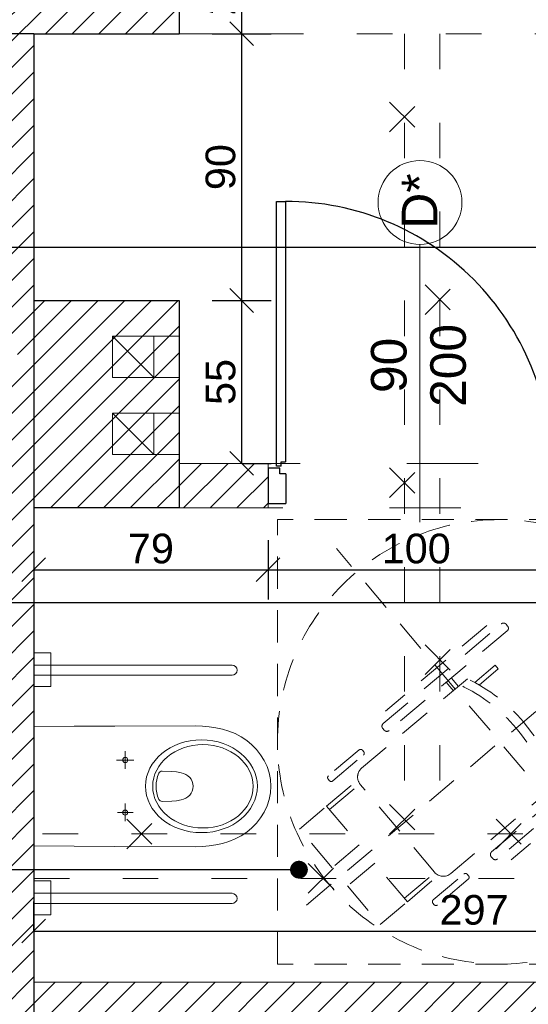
# Model space of a CAD drawing. Header units: millimetres. Extents: x 6506 to 39690, y 6022 to 25261.
# Tile 30 of 59: x 14799 to 14970, y 18766 to 19098. Entities that reach past the tile are written whole.
import ezdxf
from ezdxf import colors
from ezdxf.entities.mleader import LeaderData, LeaderLine
from ezdxf.math import Vec2, Vec3

# ---------------------------------------------------------------- set-up
doc = ezdxf.new("R2010")
doc.units = ezdxf.units.MM
for name, pattern in [('ACAD_ISO03W100', [30, 12, -18]), ('DASHED', [19.05, 12.7, -6.35]), ('KRESKOWA', [0.4, 0.24, -0.16])]:
    doc.linetypes.add(name, pattern=pattern)
for name, color, linetype, lineweight, true_color in [('A_DZIAŁOWA_PROJEKTOWANE', 7, 'Continuous', 18, 0x007cb0), ('A_HATCH', 7, 'Continuous', 5, 0x999999), ('A_HATCH_PROJEKTOWANE', 7, 'Continuous', 9, 0x0089b6), ('A_WIDOK 2PLAN', 7, 'Continuous', 9, 0x666666)]:
    doc.layers.add(name, color=color, linetype=linetype, lineweight=lineweight, true_color=true_color)
for name, color, linetype, lineweight in [('A_KONST_ISTNIEJĄCE', 83, 'Continuous', 25), ('A_OPISY', 40, 'Continuous', 9), ('A_WIDOK', 141, 'Continuous', 13), ('A_WIDOK-NAD', 221, 'DASHED', 13), ('A_WYMIAROWANIE', 7, 'Continuous', 9), ('A_WYPOSAŻENIE', 181, 'Continuous', 9)]:
    doc.layers.add(name, color=color, linetype=linetype, lineweight=lineweight)
doc.layers.add('A_NIEWIDOCZNE  POMOCNICZE', color=252, linetype='ACAD_ISO03W100', lineweight=5, plot=False)
doc.styles.get("Standard").update_dxf_attribs({"font": 'arial.ttf'})
doc.dimstyles.new('1 do 100', dxfattribs={"dimtxt": 10, "dimasz": 8, "dimexe": 10, "dimexo": 10, "dimgap": 2, "dimtad": 1, "dimdec": 0, "dimtxsty": 'Standard', "dimblk": 'OBLIQUE', "dimcen": 2.5, "dimadec": 0, "dimazin": 0, "dimtfac": 1, "dimtdec": 0, "dimtmove": 0, "dimatfit": 3, "dimldrblk": 'OBLIQUE', "dimfxl": 10, "dimfxlon": 1, "dimarcsym": 0})
pattern_1 = [(45, (-1713.23, 355.087), (-4.490128, 4.490128), [])]

# ---------------------------------------------------------------- blocks, each defined once
blk = doc.blocks.new('FOTEL-K')
at = {"linetype": 'KRESKOWA', "ltscale": 5, "transparency": 33554687}
for p, q in [((-1.701, 11.602), (-11.602, -1.701)), ((11.602, 1.701), (-1.701, 11.602)), ((0.579, -9.418), (-0.579, 9.418)), ((3.475, 2.644), (3.778, -2.29)), ((-3.773, 2.198), (-3.469, -2.735)), ((2.185, 1.847), (2.007, 1.836)), ((2.246, 0.852), (2.185, 1.847)), ((-2.395, 1.565), (-2.217, 1.576)), ((-2.334, 0.57), (-2.395, 1.565)), ((-2.217, 1.576), (-2.16, 0.649)), ((11.602, 1.701), (1.701, -11.602)), ((2.007, 1.836), (2.064, 0.908)), ((2.533, 0.749), (2.85, -4.401)), ((9.418, 0.579), (-9.418, -0.579)), ((-2.29, -4.717), (-2.606, 0.433)), ((2.923, 0.336), (2.56, 0.314)), ((2.938, 0.09), (2.575, 0.068)), ((-2.579, -0.002), (-2.988, -0.027)), ((-2.564, -0.248), (-2.973, -0.273)), ((1.701, -11.602), (-11.602, -1.701)), ((-1.931, -6.611), (-2.025, -5.088)), ((-1.76, -6.6), (-1.853, -5.077)), ((2.447, -4.856), (-1.834, -5.12)), ((2.555, -6.335), (2.461, -4.812)), ((2.726, -6.325), (2.633, -4.801))]:
    blk.add_line(p, q, dxfattribs=at)
for points in [[(3.332, -2.811), (3.246, -2.816, -0.414214), (3.109, -2.695), (2.756, 3.056, -0.414214), (2.877, 3.192), (2.963, 3.198, -0.414214), (3.099, 3.077), (3.453, -2.674, -0.414214)], [(-2.923, -3.195), (-3.009, -3.201, -0.414214), (-3.145, -3.08), (-3.499, 2.671, -0.414214), (-3.378, 2.808), (-3.292, 2.813, -0.414214), (-3.155, 2.693), (-2.802, -3.059, -0.414214)], [(3.416, -5.587), (3.339, -5.592, -0.414214), (3.248, -5.512), (3.156, -4.014, -0.414214), (3.237, -3.923), (3.314, -3.918, -0.414214), (3.405, -3.999), (3.497, -5.496, -0.414214)], [(-2.706, -5.964), (-2.629, -5.959, 0.414214), (-2.549, -5.868), (-2.641, -4.37, 0.414214), (-2.732, -4.29), (-2.809, -4.295, 0.414214), (-2.89, -4.386), (-2.798, -5.883, 0.414214)]]:
    blk.add_lwpolyline(points, format="xyb", close=True, dxfattribs=at)
for points in [[(-1.85, -7.934), (-1.931, -6.611), (-0.046, -6.495), (0.035, -7.818)], [(2.808, -7.648), (2.726, -6.325), (0.841, -6.441), (0.922, -7.764)]]:
    blk.add_lwpolyline(points, close=True, dxfattribs=at)
blk.add_circle((0, 0), 8.291, dxfattribs=at)
for centre, radius, start, end in [((0.309, -5.033), 6.195, 68.9594, 118.0744), ((0.331, -5.388), 6.195, 68.9594, 118.0744), ((2.421, -4.427), 0.43, 273.5169, 3.5169), ((-1.86, -4.69), 0.43, 183.5169, 273.5169)]:
    blk.add_arc(centre, radius, start, end, dxfattribs=at)
blk = doc.blocks.new('MISKA USTĘPOWA NP')
at = {"ltscale": 5}
for p, q in [((-39.53, 66.86), (-39.53, 0)), ((-36.1, 66.86), (-36.1, 0)), ((37.5, 66.86), (37.5, 0)), ((40.93, 66.86), (40.93, 0))]:
    blk.add_line(p, q, dxfattribs=at)
for p, q in [((-43.37, 5.71), (-43.37, 0)), ((-31.94, 5.71), (-43.37, 5.71)), ((-31.94, 0), (-31.94, 5.71)), ((33.66, 5.71), (33.66, 0)), ((45.09, 5.71), (33.66, 5.71)), ((45.09, 0), (45.09, 5.71))]:
    blk.add_line(p, q)
for points in [[(-20.06, 0), (-20.22, 13.67), (-20.34, 27.33), (-20.38, 54.66), (-20.3, 56.94), (-20.1, 59.18), (-19.74, 61.42), (-19.26, 63.62), (-18.58, 65.77), (-17.74, 67.89), (-16.7, 69.89), (-15.46, 71.81), (-14.03, 73.53), (-12.39, 75.12), (-10.59, 76.52), (-8.67, 77.72), (-6.63, 78.68), (-4.48, 79.4), (-2.24, 79.84), (0, 80), (2.28, 79.84), (4.52, 79.4), (6.67, 78.68), (8.71, 77.72), (10.63, 76.52), (12.43, 75.12), (14.03, 73.53), (15.5, 71.81), (16.74, 69.89), (17.78, 67.89), (18.62, 65.77), (19.3, 63.62), (19.78, 61.42), (20.1, 59.18), (20.3, 56.94), (20.38, 54.66), (20.34, 27.33), (20.26, 13.67), (20.06, 0)], [(-8.83, 28.29), (-8.83, 33.49)], [(8.87, 27.95), (8.87, 33.77)], [(-5.83, 30.85), (-11.71, 30.85)], [(11.87, 30.85), (5.87, 30.85)], [(20.06, 0), (-20.06, 0)]]:
    blk.add_lwpolyline(points)
for points in [[(5.11, 43.32), (5.07, 42.96), (4.92, 42.64), (4.72, 42.36), (4.4, 42.16), (3.36, 41.76), (2.24, 41.48), (1.12, 41.28), (0, 41.24), (-1.12, 41.28), (-2.24, 41.48), (-3.32, 41.76), (-4.4, 42.16), (-4.68, 42.36), (-4.92, 42.64), (-5.03, 42.96), (-5.07, 43.32), (-4.99, 46.55), (-4.88, 48.15), (-4.56, 49.75), (-4.32, 50.55), (-3.96, 51.27), (-3.52, 51.99), (-2.96, 52.59), (-2.32, 53.07), (-1.6, 53.43), (-0.8, 53.67), (0, 53.75), (0.84, 53.67), (1.6, 53.43), (2.36, 53.07), (3, 52.59), (3.52, 51.99), (3.96, 51.27), (4.32, 50.55), (4.56, 49.75), (4.88, 48.15), (5.03, 46.55)], [(8.87, 31.69), (8.55, 31.65), (8.27, 31.45), (8.07, 31.17), (7.99, 30.85), (8.07, 30.53), (8.27, 30.25), (8.55, 30.05), (8.87, 29.97), (9.19, 30.05), (9.47, 30.25), (9.67, 30.53), (9.71, 30.85), (9.67, 31.17), (9.47, 31.45), (9.19, 31.65)]]:
    blk.add_lwpolyline(points, close=True)
blk.add_circle((-8.85, 30.83), 0.859)
for centre in [(-37.81, 66.86), (39.22, 66.86)]:
    blk.add_arc(centre, 1.71, 0, 180, dxfattribs=at)
for centre, major_axis, ratio in [((0.02, 56.54), (0, 18.86), 0.829441), ((0, 57.04), (0, 16.92), 0.831158)]:
    blk.add_ellipse(centre, major_axis=major_axis, ratio=ratio, start_param=0, end_param=6.283185)
blk = doc.blocks.new('_Dot')
at = {"color": 0, "linetype": 'ByBlock', "lineweight": -2}
blk.add_line((-0.5, 0), (-1, 0), dxfattribs=at)
at = {"color": 0, "linetype": 'ByBlock', "const_width": 0.5}
blk.add_lwpolyline([(-0.25, 0, 1), (0.25, 0, 1)], format="xyb", close=True, dxfattribs=at)
blk = doc.blocks.new('ROZBIÓRKI_DOM')
at = {"layer": 'A_OPISY', "color": 22, "linetype": 'ACAD_ISO03W100', "true_color": 0xe22908}
for p, q in [((19200.15, 8497.89), (19200.15, 8227.89)), ((19212.15, 8497.89), (19212.15, 8227.89)), ((19195.15, 8474.85), (19205.15, 8464.85)), ((19195.15, 8464.85), (19205.15, 8474.85)), ((19207.15, 8413.18), (19217.15, 8403.18)), ((19207.15, 8403.18), (19217.15, 8413.18)), ((19195.15, 8351.38), (19205.15, 8341.38)), ((19195.15, 8341.38), (19205.15, 8351.38)), ((19207.15, 8291.66), (19217.15, 8281.66)), ((19207.15, 8281.66), (19217.15, 8291.66)), ((19195.15, 8237.78), (19205.15, 8227.78)), ((19195.15, 8227.78), (19205.15, 8237.78)), ((19106.52, 8232.89), (19116.52, 8222.89)), ((19106.52, 8222.89), (19116.52, 8232.89)), ((19231.09, 8232.89), (19241.09, 8222.89)), ((19231.09, 8222.89), (19241.09, 8232.89)), ((19390.15, 8227.89), (19075.15, 8227.89)), ((19167.75, 8217.89), (19177.75, 8207.89)), ((19167.75, 8207.89), (19177.75, 8217.89)), ((19417.15, 8212.89), (19075.15, 8212.89))]:
    blk.add_line(p, q, dxfattribs=at)
blk = doc.blocks.new('_Oblique')
at = {"color": 0, "linetype": 'ByBlock', "lineweight": -2}
blk.add_line((-0.5, -0.5), (0.5, 0.5), dxfattribs=at)
blk = doc.blocks.new('*D416')
at = {"layer": 'A_WYMIAROWANIE', "color": 0, "lineweight": -2, "ltscale": 2, "transparency": 16777216}
for p, q in [((14803.26, 18790.86), (14803.26, 18800.86)), ((15100.26, 18790.86), (15100.26, 18800.86)), ((14803.26, 18790.86), (15100.26, 18790.86))]:
    blk.add_line(p, q, dxfattribs=at)
at = {"layer": 'Defpoints', "color": 0, "ltscale": 2, "transparency": 16777216}
for p in [(15100.26, 18790.86), (14803.26, 18785.53), (15100.26, 18785.53)]:
    blk.add_point(p, dxfattribs=at)
at = {"layer": 'A_WYMIAROWANIE', "color": 0, "lineweight": -2, "ltscale": 2, "transparency": 16777216, "xscale": 8, "yscale": 8, "zscale": 8, "rotation": 180}
blk.add_blockref('_Oblique', (14803.26, 18790.86), dxfattribs=at)
at = {"layer": 'A_WYMIAROWANIE', "color": 0, "lineweight": -2, "ltscale": 2, "transparency": 16777216, "xscale": 8, "yscale": 8, "zscale": 8}
blk.add_blockref('_Oblique', (15100.26, 18790.86), dxfattribs=at)
at = {"layer": 'A_WYMIAROWANIE', "color": 0, "ltscale": 2, "transparency": 16777216, "insert": (14951.76, 18797.97), "char_height": 10, "attachment_point": 5}
blk.add_mtext('297', dxfattribs=at)
blk = doc.blocks.new('*D422')
at = {"layer": 'A_WYMIAROWANIE', "color": 0, "lineweight": -2, "ltscale": 2, "transparency": 16777216}
for p, q in [((14882.26, 18922.79), (14882.26, 18902.79)), ((14803.26, 18912.79), (14803.26, 18902.79)), ((14803.26, 18912.79), (14882.26, 18912.79))]:
    blk.add_line(p, q, dxfattribs=at)
at = {"layer": 'Defpoints', "color": 0, "ltscale": 2, "transparency": 16777216}
for p in [(14882.26, 18933.66), (14803.26, 18922.57), (14882.26, 18912.79)]:
    blk.add_point(p, dxfattribs=at)
at = {"layer": 'A_WYMIAROWANIE', "color": 0, "lineweight": -2, "ltscale": 2, "transparency": 16777216, "xscale": 8, "yscale": 8, "zscale": 8, "rotation": 180}
blk.add_blockref('_Oblique', (14803.26, 18912.79), dxfattribs=at)
at = {"layer": 'A_WYMIAROWANIE', "color": 0, "lineweight": -2, "ltscale": 2, "transparency": 16777216, "xscale": 8, "yscale": 8, "zscale": 8}
blk.add_blockref('_Oblique', (14882.26, 18912.79), dxfattribs=at)
at = {"layer": 'A_WYMIAROWANIE', "color": 0, "ltscale": 2, "transparency": 16777216, "insert": (14842.76, 18919.89), "char_height": 10, "attachment_point": 5}
blk.add_mtext('79', dxfattribs=at)
blk = doc.blocks.new('*D423')
at = {"layer": 'A_WYMIAROWANIE', "color": 0, "lineweight": -2, "ltscale": 2, "transparency": 16777216}
for p, q in [((14882.26, 18922.79), (14882.26, 18902.79)), ((14982.26, 18922.79), (14982.26, 18902.79)), ((14882.26, 18912.79), (14982.26, 18912.79))]:
    blk.add_line(p, q, dxfattribs=at)
at = {"layer": 'Defpoints', "color": 0, "ltscale": 2, "transparency": 16777216}
for p in [(14882.26, 18933.66), (14982.26, 18933.66), (14982.26, 18912.79)]:
    blk.add_point(p, dxfattribs=at)
at = {"layer": 'A_WYMIAROWANIE', "color": 0, "lineweight": -2, "ltscale": 2, "transparency": 16777216, "xscale": 8, "yscale": 8, "zscale": 8, "rotation": 180}
blk.add_blockref('_Oblique', (14882.26, 18912.79), dxfattribs=at)
at = {"layer": 'A_WYMIAROWANIE', "color": 0, "lineweight": -2, "ltscale": 2, "transparency": 16777216, "xscale": 8, "yscale": 8, "zscale": 8}
blk.add_blockref('_Oblique', (14982.26, 18912.79), dxfattribs=at)
at = {"layer": 'A_WYMIAROWANIE', "color": 0, "ltscale": 2, "transparency": 16777216, "insert": (14932.26, 18919.89), "char_height": 10, "attachment_point": 5}
blk.add_mtext('100', dxfattribs=at)
blk = doc.blocks.new('*D434')
at = {"layer": 'A_WYMIAROWANIE', "color": 0, "lineweight": -2, "ltscale": 2, "transparency": 16777216}
for p, q in [((14863.38, 19003.66), (14883.38, 19003.66)), ((14873.38, 18948.66), (14873.38, 19003.66)), ((14873.38, 18948.66), (14883.38, 18948.66))]:
    blk.add_line(p, q, dxfattribs=at)
at = {"layer": 'Defpoints', "color": 0, "ltscale": 2, "transparency": 16777216}
for p in [(14852.26, 19003.66), (14873.38, 19003.66), (14867.26, 18948.66)]:
    blk.add_point(p, dxfattribs=at)
at = {"layer": 'A_WYMIAROWANIE', "color": 0, "lineweight": -2, "ltscale": 2, "transparency": 16777216, "xscale": 8, "yscale": 8, "zscale": 8}
for p, rotation in [((14873.38, 19003.66), 90), ((14873.38, 18948.66), 270)]:
    blk.add_blockref('_Oblique', p, dxfattribs=dict(at, rotation=rotation))
at = {"layer": 'A_WYMIAROWANIE', "color": 0, "ltscale": 2, "transparency": 16777216, "insert": (14866.3, 18976.16), "char_height": 10, "attachment_point": 5, "rotation": 90}
blk.add_mtext('55', dxfattribs=at)
blk = doc.blocks.new('*D435')
at = {"layer": 'A_WYMIAROWANIE', "color": 0, "lineweight": -2, "ltscale": 2, "transparency": 16777216}
for p, q in [((14863.38, 19093.66), (14883.38, 19093.66)), ((14873.38, 19003.66), (14873.38, 19093.66)), ((14863.38, 19003.66), (14883.38, 19003.66))]:
    blk.add_line(p, q, dxfattribs=at)
at = {"layer": 'Defpoints', "color": 0, "ltscale": 2, "transparency": 16777216}
for p in [(14852.26, 19093.66), (14873.38, 19093.66), (14852.26, 19003.66)]:
    blk.add_point(p, dxfattribs=at)
at = {"layer": 'A_WYMIAROWANIE', "color": 0, "lineweight": -2, "ltscale": 2, "transparency": 16777216, "xscale": 8, "yscale": 8, "zscale": 8}
for p, rotation in [((14873.38, 19093.66), 90), ((14873.38, 19003.66), 270)]:
    blk.add_blockref('_Oblique', p, dxfattribs=dict(at, rotation=rotation))
at = {"layer": 'A_WYMIAROWANIE', "color": 0, "ltscale": 2, "transparency": 16777216, "insert": (14866.28, 19048.66), "char_height": 10, "attachment_point": 5, "rotation": 90}
blk.add_mtext('90', dxfattribs=at)
blk = doc.blocks.new('*D436')
at = {"layer": 'A_WYMIAROWANIE', "color": 0, "lineweight": -2, "ltscale": 2, "transparency": 16777216}
for p, q in [((14863.38, 19121.66), (14883.38, 19121.66)), ((14873.38, 19093.66), (14873.38, 19121.66)), ((14863.38, 19093.66), (14883.38, 19093.66))]:
    blk.add_line(p, q, dxfattribs=at)
at = {"layer": 'Defpoints', "color": 0, "ltscale": 2, "transparency": 16777216}
for p in [(14852.26, 19121.66), (14873.38, 19121.66), (14852.26, 19093.66)]:
    blk.add_point(p, dxfattribs=at)
at = {"layer": 'A_WYMIAROWANIE', "color": 0, "lineweight": -2, "ltscale": 2, "transparency": 16777216, "xscale": 8, "yscale": 8, "zscale": 8}
for p, rotation in [((14873.38, 19121.66), 90), ((14873.38, 19093.66), 270)]:
    blk.add_blockref('_Oblique', p, dxfattribs=dict(at, rotation=rotation))
at = {"layer": 'A_WYMIAROWANIE', "color": 0, "ltscale": 2, "transparency": 16777216, "insert": (14866.28, 19107.66), "char_height": 10, "attachment_point": 5, "rotation": 90}
blk.add_mtext('28', dxfattribs=at)
blk = doc.blocks.new('want')
at = {"layer": 'A_WIDOK'}
blk.add_line((30214.45, 14309.66), (30200.45, 14295.66), dxfattribs=at)
blk.add_lwpolyline([(30200.45, 14295.66), (30214.45, 14295.66), (30214.45, 14309.66), (30200.45, 14309.66)], close=True, dxfattribs=at)

msp = doc.modelspace()

# ---------------------------------------------------------------- hatches: boundary and pattern name
at = {"layer": 'A_HATCH'}
h = msp.add_hatch(dxfattribs=at)
h.set_pattern_fill('ANSI31', color=256, scale=2)
h.set_pattern_definition(pattern_1)
h.paths.add_polyline_path([(15360.26, 18363.66), (15290.26, 18363.66), (15250.26, 18363.66), (15250.26, 18320.66), (15294.26, 18320.66), (15294.26, 18306.66), (15360.26, 18306.66)])
h.paths.add_polyline_path([(15075.26, 18363.66), (14903.26, 18363.66), (14903.26, 18320.66), (15075.26, 18320.66)])
h.paths.add_polyline_path([(14803.26, 18456.66), (14775.26, 18456.66), (14775.26, 18363.66), (14803.26, 18363.66)])
h.paths.add_polyline_path([(14803.26, 18581.66), (14775.26, 18581.66), (14775.26, 18556.66), (14803.26, 18556.66)])
h.paths.add_polyline_path([(14852.26, 19003.66), (14803.26, 19003.66), (14803.26, 18933.66), (14852.26, 18933.66)])
h.paths.add_polyline_path([(14852.26, 19121.66), (14818.26, 19121.66), (14818.26, 19153.66), (14811.36, 19153.66), (14775.26, 19153.66), (14775.26, 19093.66), (14803.26, 19093.66), (14852.26, 19093.66)])
h.paths.add_polyline_path([(15063.26, 19251.66), (15035.26, 19251.66), (15035.26, 19216.66), (15063.26, 19216.66)])
h.paths.add_polyline_path([(15063.26, 19428.66), (15063.26, 19471.66), (15010.26, 19471.66), (15010.26, 19464.23), (15010.26, 19428.66), (15035.26, 19428.66), (15035.26, 19355.66), (15063.26, 19355.66)])
h.paths.add_polyline_path([(14818.26, 19638.66), (14747.26, 19638.66), (14747.26, 19630.66), (14747.26, 19595.66), (14775.26, 19595.66), (14775.26, 19428.66), (14865.26, 19428.66), (14865.26, 19471.66), (14818.26, 19471.66)])
h.paths.add_polyline_path([(14818.26, 19428.66), (14775.26, 19428.66), (14775.26, 19280.66), (14818.26, 19280.66)])
h.paths.add_polyline_path([(15228.71, 19099.16), (15228.71, 19113.16), (15242.71, 19113.16), (15242.71, 19099.16)])
h.paths.add_polyline_path([(15269.06, 19121.66), (15269.06, 19099.16), (15255.06, 19099.16), (15255.06, 19121.66), (15063.26, 19121.66), (15063.26, 19126.66), (15035.26, 19126.66), (15035.26, 19121.66), (15035.26, 19093.66), (15290.26, 19093.66), (15290.26, 19121.66)])
h.paths.add_polyline_path([(14775.26, 18991.15), (14797.76, 18991.15), (14797.76, 18977.15), (14775.26, 18977.15), (14775.26, 18669.66), (14803.26, 18669.66), (14803.26, 19093.66), (14775.26, 19093.66)])
at = {"layer": 'A_HATCH_PROJEKTOWANE', "ltscale": 2}
h = msp.add_hatch(dxfattribs=at)
h.set_pattern_fill('ANSI31', color=256, scale=2)
h.set_pattern_definition(pattern_1)
h.paths.add_polyline_path([(15073.26, 18678.66), (15058.26, 18678.66), (15058.26, 18580.66), (15073.26, 18580.66)])
h.paths.add_polyline_path([(15290.26, 18773.66), (14803.26, 18773.66), (14803.26, 18758.66), (15290.26, 18758.66)])
h.paths.add_polyline_path([(15115.26, 18933.66), (15180.26, 18933.66), (15180.26, 18948.66), (15088.12, 18948.66), (15088.12, 18983.66), (15073.12, 18983.66), (15073.12, 18948.66), (14982.26, 18948.66), (14982.26, 18933.66), (15068.12, 18933.66), (15100.26, 18933.66), (15100.26, 18773.66), (15115.26, 18773.66)])
h.paths.add_polyline_path([(14882.26, 18948.66), (14852.26, 18948.66), (14852.26, 18933.66), (14882.26, 18933.66)])
h.paths.add_polyline_path([(15088.12, 19093.66), (15073.12, 19093.66), (15073.12, 19083.66), (15088.12, 19083.66)])
h.paths.add_polyline_path([(15290.26, 18948.66), (15280.26, 18948.66), (15280.26, 18933.66), (15290.26, 18933.66)])

# ---------------------------------------------------------------- linework, layer by layer
at = {"color": 144}
for p, q in [((14886.65, 18947.7), (14886.65, 18949.24)), ((14886.65, 18949.24), (14888.2, 18949.24)), ((14886.23, 18945.13), (14886.23, 18947.12)), ((14888.22, 18945.13), (14886.23, 18945.13))]:
    msp.add_line(p, q, dxfattribs=at)
for points in [[(14885.11, 18947.7), (14885.11, 19037.1), (14888.2, 19037.1), (14888.2, 18949.24)], [(14886.23, 18947.12), (14882.26, 18947.12), (14882.26, 18935.2), (14888.22, 18935.2)], [(14886.65, 18947.7), (14885.11, 18947.7)], [(14888.22, 18945.13), (14888.22, 18935.2)]]:
    msp.add_lwpolyline(points, dxfattribs=at)
msp.add_arc((14888.2, 18947.67), 89.43, 359.6452, 90.0011, dxfattribs=at)
at = {"layer": 'A_DZIAŁOWA_PROJEKTOWANE', "ltscale": 2}
for p, q in [((14882.26, 18948.66), (14852.26, 18948.66)), ((14882.26, 18933.66), (14882.26, 18948.66)), ((14882.26, 18933.66), (14852.26, 18933.66)), ((14803.26, 18773.66), (15290.26, 18773.66)), ((14803.26, 18773.66), (14803.26, 18758.66))]:
    msp.add_line(p, q, dxfattribs=at)
at = {"layer": 'A_KONST_ISTNIEJĄCE', "ltscale": 2}
for p, q in [((14852.26, 19121.66), (14852.26, 19093.66)), ((14803.26, 19093.66), (14775.26, 19093.66)), ((14803.26, 19093.66), (14852.26, 19093.66)), ((14803.26, 19093.66), (14803.26, 18669.66)), ((14803.26, 19003.66), (14852.26, 19003.66)), ((14852.26, 19003.66), (14852.26, 18933.66)), ((14852.26, 18933.66), (14803.26, 18933.66))]:
    msp.add_line(p, q, dxfattribs=at)
at = {"layer": 'A_NIEWIDOCZNE  POMOCNICZE', "ltscale": 2}
msp.add_lwpolyline([(14818.26, 19428.66), (15035.26, 19428.66), (15035.26, 19093.66), (15073.12, 19093.66), (15073.12, 18948.66), (14852.26, 18948.66), (14852.26, 19003.66), (14803.26, 19003.66), (14803.26, 19093.66), (14852.26, 19093.66), (14852.26, 19121.66), (14818.26, 19121.66), (14818.26, 19428.66)], dxfattribs=at)
msp.add_lwpolyline([(14803.26, 18933.66), (15100.26, 18933.66), (15100.26, 18773.66), (14803.26, 18773.66)], close=True, dxfattribs=at)
at = {"layer": 'A_OPISY', "color": 144, "true_color": 0x007cb0, "transparency": 33554559}
msp.add_line((14933.52, 18928.9), (14933.52, 19022.57), dxfattribs=at)
msp.add_circle((14933.52, 19036.72), 14.15, dxfattribs=at)
at = {"layer": 'A_WIDOK', "color": 251, "transparency": 33554559}
for p, q in [((14843.76, 18991.66), (14852.26, 18991.66)), ((14843.76, 18977.66), (14852.26, 18977.66)), ((14843.76, 18965.66), (14852.26, 18965.66)), ((14843.76, 18951.66), (14852.26, 18951.66))]:
    msp.add_line(p, q, dxfattribs=at)
at = {"layer": 'A_WIDOK-NAD', "color": 144, "linetype": 'ACAD_ISO03W100', "true_color": 0x007cb0}
msp.add_line((14852.26, 19093.66), (15035.26, 19093.66), dxfattribs=at)

# ---------------------------------------------------------------- block references
at = {"layer": 'A_KONST_ISTNIEJĄCE', "color": 251, "transparency": 33554687, "xscale": -1, "rotation": 180}
for p in [(-15370.69, 33287.32), (-15370.69, 33261.32)]:
    msp.add_blockref('want', p, dxfattribs=at)
at = {"layer": 'A_WIDOK'}
msp.add_blockref('ROZBIÓRKI_DOM', (-4271.9, 10595.77), dxfattribs=at)
at = {"layer": 'A_WIDOK 2PLAN', "xscale": 9.04563411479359, "yscale": 9.04563411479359, "zscale": 9.04563411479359, "rotation": 306.6570343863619}
msp.add_blockref('FOTEL-K', (14960.44, 18854.72), dxfattribs=at)
at = {"layer": 'A_WYPOSAŻENIE', "xscale": -1, "rotation": 270}
msp.add_blockref('MISKA USTĘPOWA NP', (14803.26, 18839.72), dxfattribs=at)

# ---------------------------------------------------------------- texts
at = {"layer": 'A_OPISY', "color": 144, "true_color": 0x007cb0, "transparency": 33554559, "char_height": 12, "attachment_point": 5, "rotation": 90}
for s, insert in [('D*', (14933.37, 19037.23)), ('90\\P200', (14933.07, 18981.75))]:
    msp.add_mtext_dynamic_manual_height_columns(s, width=44.3905, gutter_width=12.5, heights=[0], dxfattribs=dict(at, insert=insert))

# ---------------------------------------------------------------- dimensions: what is measured, and where the dimension line sits
at = {"layer": 'A_WYMIAROWANIE', "ltscale": 2}
for base, p1, p2, picture, middle in [((14873.38, 19121.66), (14852.26, 19093.66), (14852.26, 19121.66), '*D436', (14866.28, 19107.66)), ((14873.38, 19093.66), (14852.26, 19003.66), (14852.26, 19093.66), '*D435', (14866.28, 19048.66))]:
    dim = msp.add_linear_dim(base=base, p1=p1, p2=p2, angle=90, dimstyle='1 do 100', override={"dimtmove": 1}, dxfattribs=at)
    dim.commit()
    dim.dimension.update_dxf_attribs({"geometry": picture, "text_midpoint": middle})
dim = msp.add_linear_dim(base=(14873.38, 19003.66), p1=(14867.26, 18948.66), p2=(14852.26, 19003.66), angle=90, dimstyle='1 do 100', dxfattribs=at)
dim.commit()
dim.dimension.update_dxf_attribs({"geometry": '*D434', "text_midpoint": (14866.3, 18976.16)})
for base, p1, p2, picture, middle in [((14882.26, 18912.79), (14803.26, 18922.57), (14882.26, 18933.66), '*D422', (14842.76, 18919.89)), ((15100.26, 18790.86), (14803.26, 18785.53), (15100.26, 18785.53), '*D416', (14951.76, 18797.97))]:
    dim = msp.add_linear_dim(base=base, p1=p1, p2=p2, dimstyle='1 do 100', dxfattribs=at)
    dim.commit()
    dim.dimension.update_dxf_attribs({"geometry": picture, "text_midpoint": middle})
dim = msp.add_linear_dim(base=(14982.26, 18912.79), p1=(14882.26, 18933.66), p2=(14982.26, 18933.66), dimstyle='1 do 100', override={"dimtmove": 1}, dxfattribs=at)
dim.commit()
dim.dimension.update_dxf_attribs({"geometry": '*D423', "text_midpoint": (14932.26, 18919.89)})

# ---------------------------------------------------------------- leaders
at = {"layer": 'A_OPISY'}
ml = msp.add_multileader_mtext('Standard', dxfattribs=at)
ml.set_content('', color=256)
ml.set_leader_properties()
ml.set_arrow_properties(name='DOT')
ml.build(insert=Vec2(0, 0))
ml.multileader.update_dxf_attribs({"arrow_head_size": 6})
ctx = ml.context
ctx.base_point, ctx.arrow_head_size, ctx.plane_origin = Vec3(14544.36, 19021.59), 6, Vec3(14327.83, 19489.3)
ctx.text_align_type = 2
notes = []
notes.append((ctx, [(1, (1, 1, 0), (14562.89, 19021.59), (-1, 0), 14.52, [(0, [(15130.23, 19021.59)], 0, [])])]))
ctx.mtext.insert, ctx.mtext.alignment, ctx.mtext.flow_direction = Vec3(14546.36, 19023.59), 3, 5
ml = msp.add_multileader_mtext('Standard', dxfattribs=at)
ml.set_content('', color=256)
ml.set_leader_properties()
ml.set_arrow_properties(name='DOT')
ml.build(insert=Vec2(0, 0))
ml.multileader.update_dxf_attribs({"arrow_head_size": 6})
ctx = ml.context
ctx.base_point, ctx.arrow_head_size, ctx.plane_origin = Vec3(14544.36, 18901.59), 6, Vec3(14327.83, 19369.3)
ctx.text_align_type = 2
notes.append((ctx, [(1, (1, 1, 0), (14562.89, 18901.59), (-1, 0), 14.52, [(0, [(15222.42, 18901.59)], 0, [])])]))
ctx.mtext.insert, ctx.mtext.alignment, ctx.mtext.flow_direction = Vec3(14546.36, 18903.59), 3, 5
ml = msp.add_multileader_mtext('Standard', dxfattribs=at)
ml.set_content('', color=256)
ml.set_leader_properties()
ml.set_arrow_properties(name='DOT')
ml.build(insert=Vec2(0, 0))
ml.multileader.update_dxf_attribs({"arrow_head_size": 6})
ctx = ml.context
ctx.base_point, ctx.arrow_head_size, ctx.plane_origin = Vec3(14544.36, 18811.59), 6, Vec3(14327.83, 19279.3)
ctx.text_align_type = 2
notes.append((ctx, [(1, (1, 1, 0), (14562.89, 18811.59), (-1, 0), 14.52, [(0, [(14892.7, 18811.59)], 0, [])])]))
ctx.mtext.insert, ctx.mtext.alignment, ctx.mtext.flow_direction = Vec3(14546.36, 18813.59), 3, 5
for ctx, leaders in notes:
    for number, flags, end, landing, length, lines in leaders:
        leader = LeaderData()
        leader.index, (leader.has_last_leader_line, leader.has_dogleg_vector, leader.attachment_direction) = number, flags
        leader.last_leader_point, leader.dogleg_vector, leader.dogleg_length = Vec3(end), Vec3(landing), length
        for number, points, colour, breaks in lines:
            line = LeaderLine()
            line.index, line.vertices, line.color, line.breaks = number, Vec3.list(points), colors.encode_raw_color(colour), breaks
            leader.lines.append(line)
        ctx.leaders.append(leader)

doc.saveas('drawing.dxf')
